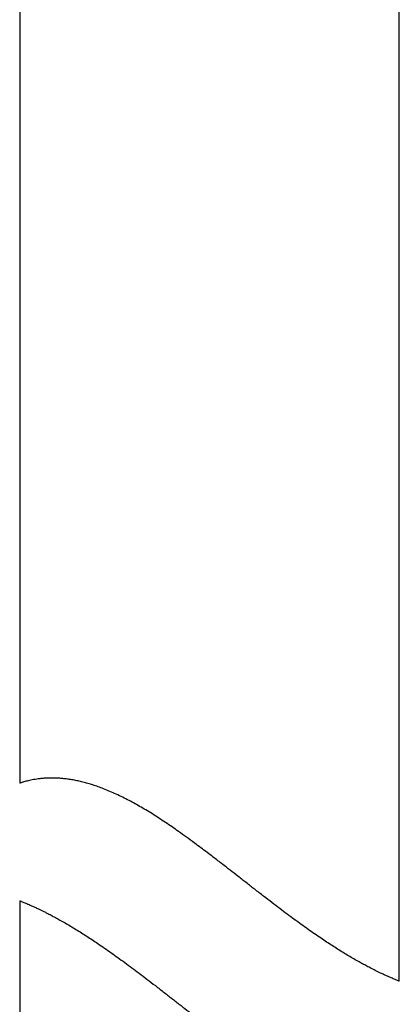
# Model space of a CAD drawing. Header units: millimetres. Extents: x 8 to 947, y 12 to 926.
# Tile 98 of 159: x 542 to 557, y 638 to 677. Entities that reach past the tile are written whole.
import ezdxf

# ---------------------------------------------------------------- set-up
doc = ezdxf.new("R2010")
doc.units = ezdxf.units.MM

msp = doc.modelspace()

# ---------------------------------------------------------------- linework, layer by layer
at = {"color": 7, "linetype": 'Continuous', "lineweight": 30}
for p, q in [((542.373, 686.915), (542.373, 646.655)), ((557.373, 638.823), (557.373, 686.915)), ((542.373, 642.007), (542.373, 593.915))]:
    msp.add_line(p, q, dxfattribs=at)
for points in [[(557.372, 638.823), (557.372, 638.823), (557.374, 638.822), (557.366, 638.826), (557.344, 638.835), (557.302, 638.851), (557.245, 638.874), (557.174, 638.904), (557.093, 638.938), (557.005, 638.976), (556.9, 639.022), (556.776, 639.079), (556.648, 639.139), (556.526, 639.198), (556.415, 639.252), (556.286, 639.318), (556.136, 639.395), (555.964, 639.487), (555.779, 639.589), (555.581, 639.702), (555.371, 639.825), (555.154, 639.956), (554.936, 640.092), (554.718, 640.231), (554.502, 640.372), (554.271, 640.527), (554.023, 640.696), (553.76, 640.881), (553.493, 641.071), (553.22, 641.27), (552.94, 641.477), (552.644, 641.699), (552.335, 641.934), (552.062, 642.145), (551.836, 642.319), (551.608, 642.496), (551.329, 642.714), (551.007, 642.966), (550.693, 643.21), (550.368, 643.463), (550.062, 643.699), (549.776, 643.917), (549.529, 644.103), (549.259, 644.304), (548.967, 644.518), (548.671, 644.729), (548.394, 644.923), (548.136, 645.098), (547.876, 645.269), (547.615, 645.436), (547.36, 645.592), (547.112, 645.738), (546.872, 645.873), (546.627, 646.004), (546.377, 646.13), (546.124, 646.249), (545.873, 646.359), (545.638, 646.453), (545.419, 646.532), (545.215, 646.6), (545.015, 646.659), (544.819, 646.71), (544.626, 646.754), (544.437, 646.789), (544.254, 646.817), (544.078, 646.837), (543.91, 646.85), (543.75, 646.856), (543.594, 646.857), (543.445, 646.853), (543.301, 646.843), (543.167, 646.83), (543.04, 646.813), (542.919, 646.793), (542.808, 646.772), (542.706, 646.749), (542.616, 646.727), (542.539, 646.706), (542.475, 646.687), (542.43, 646.673), (542.399, 646.663), (542.381, 646.657), (542.372, 646.655), (542.374, 646.655), (542.374, 646.655)], [(542.373, 642.007), (542.373, 642.007), (542.371, 642.008), (542.38, 642.005), (542.402, 641.996), (542.443, 641.979), (542.5, 641.956), (542.571, 641.927), (542.652, 641.893), (542.74, 641.855), (542.845, 641.808), (542.969, 641.752), (543.098, 641.692), (543.219, 641.633), (543.33, 641.578), (543.46, 641.513), (543.609, 641.435), (543.782, 641.343), (543.967, 641.241), (544.164, 641.129), (544.374, 641.006), (544.591, 640.874), (544.809, 640.739), (545.027, 640.6), (545.243, 640.459), (545.474, 640.304), (545.722, 640.134), (545.985, 639.95), (546.252, 639.759), (546.525, 639.56), (546.805, 639.354), (547.101, 639.131), (547.41, 638.896), (547.684, 638.686), (547.909, 638.511), (548.137, 638.334), (548.417, 638.116), (548.739, 637.865), (549.053, 637.62), (549.378, 637.368), (549.683, 637.132), (549.97, 636.914), (550.216, 636.727), (550.486, 636.527), (550.778, 636.313), (551.074, 636.101), (551.352, 635.908), (551.61, 635.732), (551.869, 635.561), (552.13, 635.395), (552.385, 635.238), (552.633, 635.093), (552.874, 634.957), (553.119, 634.826), (553.368, 634.701), (553.621, 634.581), (553.872, 634.472), (554.108, 634.378), (554.327, 634.298), (554.53, 634.231), (554.73, 634.171), (554.926, 634.12), (555.119, 634.077), (555.308, 634.041), (555.491, 634.014), (555.667, 633.994), (555.836, 633.981), (555.996, 633.974), (556.151, 633.973), (556.301, 633.978), (556.444, 633.987), (556.578, 634), (556.706, 634.017), (556.826, 634.037), (556.938, 634.059), (557.039, 634.081), (557.129, 634.104), (557.207, 634.125), (557.27, 634.143), (557.315, 634.157), (557.346, 634.167), (557.364, 634.173), (557.373, 634.176), (557.372, 634.175), (557.371, 634.175)]]:
    msp.add_open_spline(points, degree=3, knots=[0, 0, 0, 0, 0.001469, 0.013304, 0.02702, 0.040737, 0.054598, 0.068458, 0.080387, 0.092322, 0.10425, 0.118085, 0.131919, 0.141244, 0.150571, 0.159896, 0.172251, 0.184613, 0.196968, 0.210152, 0.223351, 0.23655, 0.249736, 0.261897, 0.274064, 0.286227, 0.300323, 0.314432, 0.328543, 0.342642, 0.35733, 0.372017, 0.388333, 0.404649, 0.413579, 0.42251, 0.439043, 0.455576, 0.470693, 0.485811, 0.50377, 0.51581, 0.527852, 0.539892, 0.555114, 0.570336, 0.58268, 0.595028, 0.607371, 0.619835, 0.632298, 0.643719, 0.655145, 0.666566, 0.678735, 0.690918, 0.703099, 0.715265, 0.725571, 0.735883, 0.746189, 0.756578, 0.766966, 0.777587, 0.788214, 0.798836, 0.809356, 0.81988, 0.830401, 0.84159, 0.852789, 0.863988, 0.875179, 0.887416, 0.899659, 0.911897, 0.924926, 0.937969, 0.951011, 0.96404, 0.974686, 0.98534, 0.995994, 1, 1, 1, 1], dxfattribs=at)

doc.saveas('drawing.dxf')
